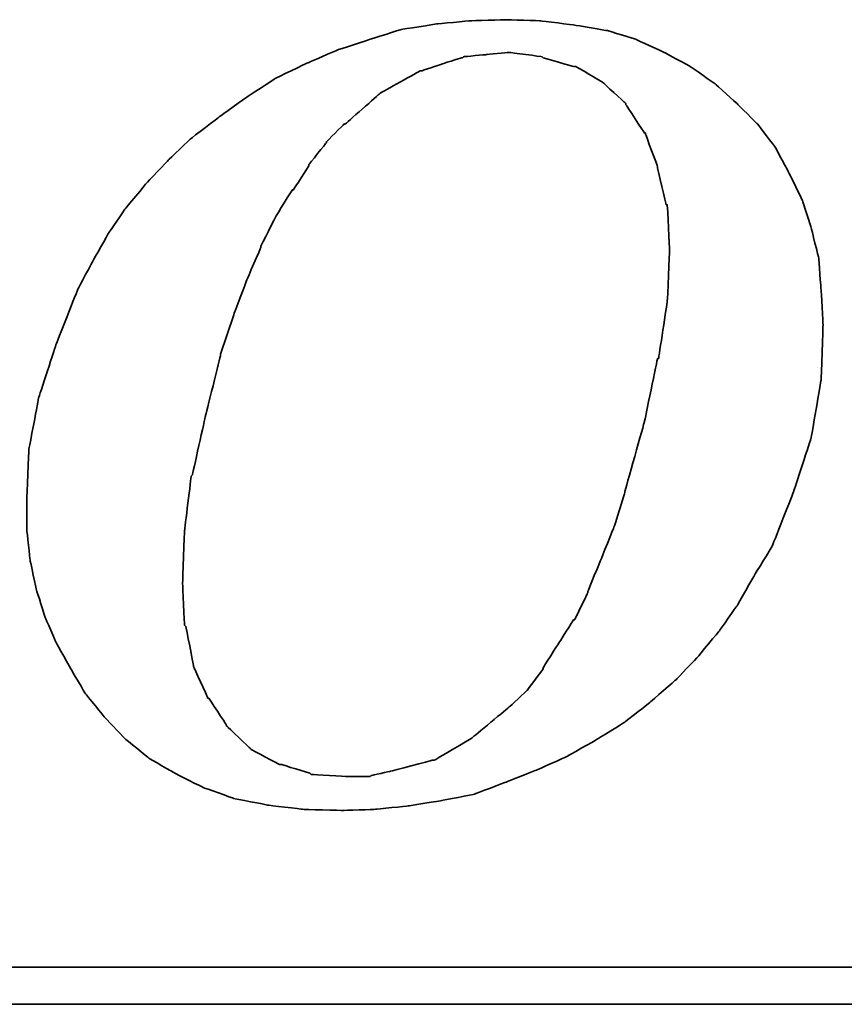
# Model space of a CAD drawing. Header units: millimetres. Extents: x 63 to 550, y -29 to 137.
# Tile 43 of 49: x 438.56 to 443.3, y 19.29 to 24.94. Entities that reach past the tile are written whole.
import ezdxf

# ---------------------------------------------------------------- set-up
doc = ezdxf.new("R2010")
doc.units = ezdxf.units.MM
doc.header["$LTSCALE"] = 0.15
doc.layers.add('DIM', color=4, linetype='CONTINUOUS')
doc.layers.add('layer 1', color=7, linetype='CONTINUOUS')

# ---------------------------------------------------------------- blocks, each defined once
blk = doc.blocks.new('TBI MOTION logo(完整正式版)')
at = {"layer": 'layer 1', "color": 22, "lineweight": 35}
for points, knots in [([(35.79625, -6.98375), (35.79625, -6.98375), (36.23125, -7.43875), (36.23125, -7.43875), (36.23125, -7.43875), (36.23125, -7.43875), (36.75625, -7.87125), (36.75625, -7.87125), (36.75625, -7.87125), (36.75625, -7.87125), (37.33125, -8.20375), (37.33125, -8.20375), (37.33125, -8.20375), (37.33125, -8.20375), (37.95625, -8.51875), (37.95625, -8.51875), (37.95625, -8.51875), (37.95625, -8.51875), (38.62625, -8.75875), (38.62625, -8.75875), (38.62625, -8.75875), (38.62625, -8.75875), (39.37125, -8.90375), (39.37125, -8.90375), (39.37125, -8.90375), (39.37125, -8.90375), (40.14125, -8.99875), (40.14125, -8.99875), (40.14125, -8.99875), (40.14125, -8.99875), (41.02625, -9.02375), (41.02625, -9.02375), (41.02625, -9.02375), (41.02625, -9.02375), (41.74625, -8.99875), (41.74625, -8.99875), (41.74625, -8.99875), (41.74625, -8.99875), (42.46625, -8.92375), (42.46625, -8.92375), (42.46625, -8.92375), (42.46625, -8.92375), (43.21125, -8.80625), (43.21125, -8.80625), (43.21125, -8.80625), (43.21125, -8.80625), (43.93125, -8.66375), (43.93125, -8.66375), (43.93125, -8.66375), (43.93125, -8.66375), (44.62625, -8.39875), (44.62625, -8.39875), (44.62625, -8.39875), (44.62625, -8.39875), (45.29625, -8.13375), (45.29625, -8.13375), (45.29625, -8.13375), (45.29625, -8.13375), (45.94625, -7.84375), (45.94625, -7.84375), (45.94625, -7.84375), (45.94625, -7.84375), (46.61625, -7.46375), (46.61625, -7.46375), (46.61625, -7.46375), (46.61625, -7.46375), (47.24125, -7.07875), (47.24125, -7.07875), (47.24125, -7.07875), (47.24125, -7.07875), (47.81625, -6.62375), (47.81625, -6.62375), (47.81625, -6.62375), (47.81625, -6.62375), (48.36875, -6.14375), (48.36875, -6.14375), (48.36875, -6.14375), (48.36875, -6.14375), (48.84625, -5.64125), (48.84625, -5.64125), (48.84625, -5.64125), (48.84625, -5.64125), (49.32625, -5.06375), (49.32625, -5.06375), (49.32625, -5.06375), (49.32625, -5.06375), (49.71125, -4.51374), (49.71125, -4.51374), (49.71125, -4.51374), (49.71125, -4.51374), (50.09625, -3.83874), (50.09625, -3.83874), (50.09625, -3.83874), (50.09625, -3.83874), (50.48125, -3.21374), (50.48125, -3.21374), (50.48125, -3.21374), (50.48125, -3.21374), (50.96125, -1.99125), (50.96125, -1.99125), (50.96125, -1.99125), (50.96125, -1.99125), (51.34375, -0.81875), (51.34375, -0.81875), (51.34375, -0.81875), (51.34375, -0.81875), (51.56125, 0.45624), (51.56125, 0.45624), (51.56125, 0.45624), (51.56125, 0.45624), (51.60625, 1.67624), (51.60625, 1.67624), (51.60625, 1.67624), (51.60625, 1.67624), (51.56125, 2.44625), (51.56125, 2.44625), (51.56125, 2.44625), (51.56125, 2.44625), (51.51125, 3.14125), (51.51125, 3.14125), (51.51125, 3.14125), (51.51125, 3.14125), (51.34375, 3.81125), (51.34375, 3.81125), (51.34375, 3.81125), (51.34375, 3.81125), (51.15125, 4.41125), (51.15125, 4.41125), (51.15125, 4.41125), (51.15125, 4.41125), (50.86125, 5.01125), (50.86125, 5.01125), (50.86125, 5.01125), (50.86125, 5.01125), (50.55125, 5.58875), (50.55125, 5.58875), (50.55125, 5.58875), (50.55125, 5.58875), (50.16625, 6.09125), (50.16625, 6.09125), (50.16625, 6.09125), (50.16625, 6.09125), (49.71125, 6.54875), (49.71125, 6.54875), (49.71125, 6.54875), (49.71125, 6.54875), (49.23125, 6.98125), (49.23125, 6.98125), (49.23125, 6.98125), (49.23125, 6.98125), (48.67875, 7.36625), (48.67875, 7.36625), (48.67875, 7.36625), (48.67875, 7.36625), (48.10375, 7.67625), (48.10375, 7.67625), (48.10375, 7.67625), (48.10375, 7.67625), (47.48125, 7.96375), (47.48125, 7.96375), (47.48125, 7.96375), (47.48125, 7.96375), (46.85625, 8.15625), (46.85625, 8.15625), (46.85625, 8.15625), (46.85625, 8.15625), (46.13625, 8.27624), (46.13625, 8.27624), (46.13625, 8.27624), (46.13625, 8.27624), (45.39125, 8.37125), (45.39125, 8.37125), (45.39125, 8.37125), (45.39125, 8.37125), (44.62625, 8.39624), (44.62625, 8.39624), (44.62625, 8.39624), (44.62625, 8.39624), (43.83625, 8.37125), (43.83625, 8.37125), (43.83625, 8.37125), (43.83625, 8.37125), (43.09125, 8.30125), (43.09125, 8.30125), (43.09125, 8.30125), (43.09125, 8.30125), (42.32125, 8.18125), (42.32125, 8.18125), (42.32125, 8.18125), (42.32125, 8.18125), (41.62875, 7.96375), (41.62875, 7.96375), (41.62875, 7.96375), (41.62875, 7.96375), (40.90625, 7.72625), (40.90625, 7.72625), (40.90625, 7.72625), (40.90625, 7.72625), (40.23624, 7.43625), (40.23624, 7.43625), (40.23624, 7.43625), (40.23624, 7.43625), (39.54124, 7.10125), (39.54124, 7.10125), (39.54124, 7.10125), (39.54124, 7.10125), (38.91625, 6.69125), (38.91625, 6.69125), (38.91625, 6.69125), (38.91625, 6.69125), (38.31625, 6.26125), (38.31625, 6.26125), (38.31625, 6.26125), (38.31625, 6.26125), (37.69125, 5.78125), (37.69125, 5.78125), (37.69125, 5.78125), (37.69125, 5.78125), (37.18625, 5.30125), (37.18625, 5.30125), (37.18625, 5.30125), (37.18625, 5.30125), (36.70625, 4.79624), (36.70625, 4.79624), (36.70625, 4.79624), (36.70625, 4.79624), (36.23125, 4.22125), (36.23125, 4.22125), (36.23125, 4.22125), (36.23125, 4.22125), (35.87124, 3.69375), (35.87124, 3.69375), (35.87124, 3.69375), (35.87124, 3.69375), (35.53125, 3.09125), (35.53125, 3.09125), (35.53125, 3.09125), (35.53125, 3.09125), (35.19875, 2.47125), (35.19875, 2.47125), (35.19875, 2.47125), (35.19875, 2.47125), (34.71625, 1.24625), (34.71625, 1.24625), (34.71625, 1.24625), (34.71625, 1.24625), (34.33125, 0.06874), (34.33125, 0.06874), (34.33125, 0.06874), (34.33125, 0.06874), (34.11625, -1.07875), (34.11625, -1.07875), (34.11625, -1.07875), (34.11625, -1.07875), (34.07125, -2.15875), (34.07125, -2.15875), (34.07125, -2.15875), (34.07125, -2.15875), (34.07125, -2.85375), (34.07125, -2.85375), (34.07125, -2.85375), (34.07125, -2.85375), (34.14125, -3.50375), (34.14125, -3.50375), (34.14125, -3.50375), (34.14125, -3.50375), (34.28625, -4.17375), (34.28625, -4.17375), (34.28625, -4.17375), (34.28625, -4.17375), (34.47625, -4.77624), (34.47625, -4.77624), (34.47625, -4.77624), (34.47625, -4.77624), (34.71625, -5.32625), (34.71625, -5.32625), (34.71625, -5.32625), (34.71625, -5.32625), (35.05375, -5.92875), (35.05375, -5.92875), (35.05375, -5.92875), (35.05375, -5.92875), (35.36375, -6.45375), (35.36375, -6.45375), (35.36375, -6.45375), (35.36375, -6.45375), (35.79625, -6.98375), (35.79625, -6.98375)], [0, 0, 0, 0, 0.01388889, 0.01388889, 0.01388889, 0.0138889, 0.02777778, 0.02777778, 0.02777778, 0.02777779, 0.04166667, 0.04166667, 0.04166667, 0.04166668, 0.05555556, 0.05555556, 0.05555556, 0.05555557, 0.06944444, 0.06944444, 0.06944444, 0.06944445, 0.08333333, 0.08333333, 0.08333333, 0.08333334, 0.09722222, 0.09722222, 0.09722222, 0.09722223, 0.11111111, 0.11111111, 0.11111111, 0.11111112, 0.125, 0.125, 0.125, 0.12500001, 0.13888889, 0.13888889, 0.13888889, 0.1388889, 0.15277778, 0.15277778, 0.15277778, 0.15277779, 0.16666667, 0.16666667, 0.16666667, 0.16666668, 0.18055556, 0.18055556, 0.18055556, 0.18055557, 0.19444444, 0.19444444, 0.19444444, 0.19444445, 0.20833333, 0.20833333, 0.20833333, 0.20833334, 0.22222222, 0.22222222, 0.22222222, 0.22222223, 0.23611111, 0.23611111, 0.23611111, 0.23611112, 0.25, 0.25, 0.25, 0.25000001, 0.26388889, 0.26388889, 0.26388889, 0.2638889, 0.27777778, 0.27777778, 0.27777778, 0.27777779, 0.29166667, 0.29166667, 0.29166667, 0.29166668, 0.30555556, 0.30555556, 0.30555556, 0.30555557, 0.31944444, 0.31944444, 0.31944444, 0.31944445, 0.33333333, 0.33333333, 0.33333333, 0.33333334, 0.34722222, 0.34722222, 0.34722222, 0.34722223, 0.36111111, 0.36111111, 0.36111111, 0.36111112, 0.375, 0.375, 0.375, 0.37500001, 0.38888889, 0.38888889, 0.38888889, 0.3888889, 0.40277778, 0.40277778, 0.40277778, 0.40277779, 0.41666667, 0.41666667, 0.41666667, 0.41666668, 0.43055556, 0.43055556, 0.43055556, 0.43055557, 0.44444444, 0.44444444, 0.44444444, 0.44444445, 0.45833333, 0.45833333, 0.45833333, 0.45833334, 0.47222222, 0.47222222, 0.47222222, 0.47222223, 0.48611111, 0.48611111, 0.48611111, 0.48611112, 0.5, 0.5, 0.5, 0.50000001, 0.51388889, 0.51388889, 0.51388889, 0.5138889, 0.52777778, 0.52777778, 0.52777778, 0.52777779, 0.54166667, 0.54166667, 0.54166667, 0.54166668, 0.55555556, 0.55555556, 0.55555556, 0.55555557, 0.56944444, 0.56944444, 0.56944444, 0.56944445, 0.58333333, 0.58333333, 0.58333333, 0.58333334, 0.59722222, 0.59722222, 0.59722222, 0.59722223, 0.61111111, 0.61111111, 0.61111111, 0.61111112, 0.625, 0.625, 0.625, 0.62500001, 0.63888889, 0.63888889, 0.63888889, 0.6388889, 0.65277778, 0.65277778, 0.65277778, 0.65277779, 0.66666667, 0.66666667, 0.66666667, 0.66666668, 0.68055556, 0.68055556, 0.68055556, 0.68055557, 0.69444444, 0.69444444, 0.69444444, 0.69444445, 0.70833333, 0.70833333, 0.70833333, 0.70833334, 0.72222222, 0.72222222, 0.72222222, 0.72222223, 0.73611111, 0.73611111, 0.73611111, 0.73611112, 0.75, 0.75, 0.75, 0.75000001, 0.76388889, 0.76388889, 0.76388889, 0.7638889, 0.77777778, 0.77777778, 0.77777778, 0.77777779, 0.79166667, 0.79166667, 0.79166667, 0.79166668, 0.80555556, 0.80555556, 0.80555556, 0.80555557, 0.81944444, 0.81944444, 0.81944444, 0.81944445, 0.83333333, 0.83333333, 0.83333333, 0.83333334, 0.84722222, 0.84722222, 0.84722222, 0.84722223, 0.86111111, 0.86111111, 0.86111111, 0.86111112, 0.875, 0.875, 0.875, 0.87500001, 0.88888889, 0.88888889, 0.88888889, 0.8888889, 0.90277778, 0.90277778, 0.90277778, 0.90277779, 0.91666667, 0.91666667, 0.91666667, 0.91666668, 0.93055556, 0.93055556, 0.93055556, 0.93055557, 0.94444444, 0.94444444, 0.94444444, 0.94444445, 0.95833333, 0.95833333, 0.95833333, 0.95833334, 0.97222222, 0.97222222, 0.97222222, 0.97222223, 0.98611111, 0.98611111, 0.98611111, 0.98611112, 1, 1, 1, 1]), ([(38.33875, 1.03124), (38.33875, 1.03124), (38.62625, 1.89625), (38.62625, 1.89625), (38.62625, 1.89625), (38.62625, 1.89625), (38.91625, 2.66375), (38.91625, 2.66375), (38.91625, 2.66375), (38.91625, 2.66375), (39.22625, 3.38125), (39.22625, 3.38125), (39.22625, 3.38125), (39.22625, 3.38125), (39.22625, 3.40624), (39.22625, 3.40624), (39.22625, 3.40624), (39.22625, 3.40624), (39.56124, 4.07624), (39.56124, 4.07624), (39.56124, 4.07624), (39.56124, 4.07624), (39.92125, 4.65125), (39.92125, 4.65125), (39.92125, 4.65125), (39.92125, 4.65125), (39.94625, 4.65125), (39.94625, 4.65125), (39.94625, 4.65125), (39.94625, 4.65125), (40.28125, 5.17875), (40.28125, 5.17875), (40.28125, 5.17875), (40.28125, 5.17875), (40.28125, 5.20375), (40.28125, 5.20375), (40.28125, 5.20375), (40.28125, 5.20375), (40.66875, 5.68625), (40.66875, 5.68625), (40.66875, 5.68625), (40.66875, 5.68625), (40.66875, 5.70625), (40.66875, 5.70625), (40.66875, 5.70625), (40.66875, 5.70625), (41.05124, 6.09125), (41.05124, 6.09125), (41.05124, 6.09125), (41.05124, 6.09125), (41.07625, 6.09125), (41.07625, 6.09125), (41.07625, 6.09125), (41.07625, 6.09125), (41.84125, 6.76625), (41.84125, 6.76625), (41.84125, 6.76625), (41.84125, 6.76625), (41.86625, 6.78625), (41.86625, 6.78625), (41.86625, 6.78625), (41.86625, 6.78625), (42.73125, 7.26624), (42.73125, 7.26624), (42.73125, 7.26624), (42.73125, 7.26624), (42.75625, 7.26624), (42.75625, 7.26624), (42.75625, 7.26624), (42.75625, 7.26624), (43.18625, 7.41125), (43.18625, 7.41125), (43.18625, 7.41125), (43.18625, 7.41125), (43.64125, 7.55625), (43.64125, 7.55625), (43.64125, 7.55625), (43.64125, 7.55625), (43.66625, 7.55625), (43.66625, 7.55625), (43.66625, 7.55625), (43.66625, 7.55625), (43.69125, 7.58124), (43.69125, 7.58124), (43.69125, 7.58124), (43.69125, 7.58124), (44.19125, 7.62625), (44.19125, 7.62625), (44.19125, 7.62625), (44.19125, 7.62625), (44.67125, 7.67625), (44.67125, 7.67625), (44.67125, 7.67625), (44.67125, 7.67625), (44.69625, 7.67625), (44.69625, 7.67625), (44.69625, 7.67625), (44.69625, 7.67625), (45.41875, 7.58124), (45.41875, 7.58124), (45.41875, 7.58124), (45.41875, 7.58124), (45.44125, 7.55625), (45.44125, 7.55625), (45.44125, 7.55625), (45.44125, 7.55625), (46.11125, 7.36625), (46.11125, 7.36625), (46.11125, 7.36625), (46.11125, 7.36625), (46.13625, 7.36625), (46.13625, 7.36625), (46.13625, 7.36625), (46.13625, 7.36625), (46.15875, 7.36625), (46.15875, 7.36625), (46.15875, 7.36625), (46.15875, 7.36625), (46.73625, 7.02624), (46.73625, 7.02624), (46.73625, 7.02624), (46.73625, 7.02624), (46.76125, 7.00624), (46.76125, 7.00624), (46.76125, 7.00624), (46.76125, 7.00624), (47.24125, 6.57124), (47.24125, 6.57124), (47.24125, 6.57124), (47.24125, 6.57124), (47.26625, 6.54875), (47.26625, 6.54875), (47.26625, 6.54875), (47.26625, 6.54875), (47.26625, 6.52375), (47.26625, 6.52375), (47.26625, 6.52375), (47.26625, 6.52375), (47.67375, 5.89875), (47.67375, 5.89875), (47.67375, 5.89875), (47.67375, 5.89875), (47.69625, 5.89875), (47.69625, 5.89875), (47.69625, 5.89875), (47.69625, 5.89875), (47.69625, 5.87625), (47.69625, 5.87625), (47.69625, 5.87625), (47.69625, 5.87625), (47.96125, 5.15625), (47.96125, 5.15625), (47.96125, 5.15625), (47.96125, 5.15625), (47.96125, 5.13125), (47.96125, 5.13125), (47.96125, 5.13125), (47.96125, 5.13125), (48.15125, 4.31875), (48.15125, 4.31875), (48.15125, 4.31875), (48.15125, 4.31875), (48.17625, 4.31875), (48.17625, 4.31875), (48.17625, 4.31875), (48.17625, 4.31875), (48.17625, 4.29125), (48.17625, 4.29125), (48.17625, 4.29125), (48.17625, 4.29125), (48.22625, 3.33125), (48.22625, 3.33125), (48.22625, 3.33125), (48.22625, 3.33125), (48.22625, 3.30875), (48.22625, 3.30875), (48.22625, 3.30875), (48.22625, 3.30875), (48.17625, 2.20624), (48.17625, 2.20624), (48.17625, 2.20624), (48.17625, 2.20624), (48.17625, 2.18124), (48.17625, 2.18124), (48.17625, 2.18124), (48.17625, 2.18124), (47.98375, 0.93624), (47.98375, 0.93624), (47.98375, 0.93624), (47.98375, 0.93624), (47.96125, 0.93624), (47.96125, 0.93624), (47.96125, 0.93624), (47.96125, 0.93624), (47.67375, -0.45874), (47.67375, -0.45874), (47.67375, -0.45874), (47.67375, -0.45874), (47.24125, -1.99125), (47.24125, -1.99125), (47.24125, -1.99125), (47.24125, -1.99125), (47.24125, -2.01874), (47.24125, -2.01874), (47.24125, -2.01874), (47.24125, -2.01874), (47.00125, -2.78375), (47.00125, -2.78375), (47.00125, -2.78375), (47.00125, -2.78375), (46.71125, -3.50375), (46.71125, -3.50375), (46.71125, -3.50375), (46.71125, -3.50375), (46.42625, -4.19875), (46.42625, -4.19875), (46.42625, -4.19875), (46.42625, -4.19875), (46.42625, -4.22375), (46.42625, -4.22375), (46.42625, -4.22375), (46.42625, -4.22375), (46.13625, -4.82374), (46.13625, -4.82374), (46.13625, -4.82374), (46.13625, -4.82374), (46.11125, -4.82374), (46.11125, -4.82374), (46.11125, -4.82374), (46.11125, -4.82374), (45.77625, -5.35125), (45.77625, -5.35125), (45.77625, -5.35125), (45.77625, -5.35125), (45.44125, -5.87875), (45.44125, -5.87875), (45.44125, -5.87875), (45.44125, -5.87875), (45.44125, -5.90375), (45.44125, -5.90375), (45.44125, -5.90375), (45.44125, -5.90375), (45.10625, -6.35875), (45.10625, -6.35875), (45.10625, -6.35875), (45.10625, -6.35875), (45.08125, -6.38375), (45.08125, -6.38375), (45.08125, -6.38375), (45.08125, -6.38375), (44.69625, -6.74375), (44.69625, -6.74375), (44.69625, -6.74375), (44.69625, -6.74375), (43.88375, -7.41625), (43.88375, -7.41625), (43.88375, -7.41625), (43.88375, -7.41625), (43.85625, -7.43875), (43.85625, -7.43875), (43.85625, -7.43875), (43.85625, -7.43875), (43.04125, -7.91875), (43.04125, -7.91875), (43.04125, -7.91875), (43.04125, -7.91875), (43.01625, -7.91875), (43.01625, -7.91875), (43.01625, -7.91875), (43.01625, -7.91875), (42.99625, -7.91875), (42.99625, -7.91875), (42.99625, -7.91875), (42.99625, -7.91875), (42.08125, -8.15875), (42.08125, -8.15875), (42.08125, -8.15875), (42.08125, -8.15875), (41.65125, -8.25625), (41.65125, -8.25625), (41.65125, -8.25625), (41.65125, -8.25625), (41.62875, -8.27875), (41.62875, -8.27875), (41.62875, -8.27875), (41.62875, -8.27875), (41.60125, -8.27875), (41.60125, -8.27875), (41.60125, -8.27875), (41.60125, -8.27875), (41.12125, -8.27875), (41.12125, -8.27875), (41.12125, -8.27875), (41.12125, -8.27875), (40.35624, -8.23125), (40.35624, -8.23125), (40.35624, -8.23125), (40.35624, -8.23125), (40.33125, -8.23125), (40.33125, -8.23125), (40.33125, -8.23125), (40.33125, -8.23125), (40.30625, -8.20375), (40.30625, -8.20375), (40.30625, -8.20375), (40.30625, -8.20375), (39.68375, -8.01375), (39.68375, -8.01375), (39.68375, -8.01375), (39.68375, -8.01375), (39.66124, -8.01375), (39.66124, -8.01375), (39.66124, -8.01375), (39.66124, -8.01375), (39.63625, -8.01375), (39.63625, -8.01375), (39.63625, -8.01375), (39.63625, -8.01375), (39.01125, -7.67875), (39.01125, -7.67875), (39.01125, -7.67875), (39.01125, -7.67875), (38.98875, -7.65375), (38.98875, -7.65375), (38.98875, -7.65375), (38.98875, -7.65375), (38.48625, -7.17375), (38.48625, -7.17375), (38.48625, -7.17375), (38.48625, -7.17375), (38.45875, -7.14875), (38.45875, -7.14875), (38.45875, -7.14875), (38.45875, -7.14875), (38.45875, -7.12875), (38.45875, -7.12875), (38.45875, -7.12875), (38.45875, -7.12875), (38.07625, -6.54875), (38.07625, -6.54875), (38.07625, -6.54875), (38.07625, -6.54875), (38.05125, -6.54875), (38.05125, -6.54875), (38.05125, -6.54875), (38.05125, -6.54875), (38.05125, -6.52875), (38.05125, -6.52875), (38.05125, -6.52875), (38.05125, -6.52875), (37.74125, -5.85375), (37.74125, -5.85375), (37.74125, -5.85375), (37.74125, -5.85375), (37.74125, -5.82875), (37.74125, -5.82875), (37.74125, -5.82875), (37.74125, -5.82875), (37.57375, -4.96875), (37.57375, -4.96875), (37.57375, -4.96875), (37.57375, -4.96875), (37.54625, -4.94375), (37.54625, -4.94375), (37.54625, -4.94375), (37.54625, -4.94375), (37.50125, -4.03375), (37.50125, -4.03375), (37.50125, -4.03375), (37.50125, -4.03375), (37.50125, -4.00875), (37.50125, -4.00875), (37.50125, -4.00875), (37.50125, -4.00875), (37.54625, -2.85375), (37.54625, -2.85375), (37.54625, -2.85375), (37.54625, -2.85375), (37.69125, -1.65875), (37.69125, -1.65875), (37.69125, -1.65875), (37.69125, -1.65875), (37.71624, -1.63375), (37.71624, -1.63375), (37.71624, -1.63375), (37.71624, -1.63375), (38.00375, -0.33875), (38.00375, -0.33875), (38.00375, -0.33875), (38.00375, -0.33875), (38.33875, 1.00624), (38.33875, 1.00624), (38.33875, 1.00624), (38.33875, 1.00624), (38.33875, 1.03124), (38.33875, 1.03124)], [0, 0, 0, 0, 0.01010101, 0.01010101, 0.01010101, 0.01010102, 0.02020202, 0.02020202, 0.02020202, 0.02020203, 0.03030303, 0.03030303, 0.03030303, 0.03030304, 0.04040404, 0.04040404, 0.04040404, 0.04040405, 0.05050505, 0.05050505, 0.05050505, 0.05050506, 0.06060606, 0.06060606, 0.06060606, 0.06060607, 0.07070707, 0.07070707, 0.07070707, 0.07070708, 0.08080808, 0.08080808, 0.08080808, 0.08080809, 0.09090909, 0.09090909, 0.09090909, 0.0909091, 0.1010101, 0.1010101, 0.1010101, 0.10101011, 0.11111111, 0.11111111, 0.11111111, 0.11111112, 0.12121212, 0.12121212, 0.12121212, 0.12121213, 0.13131313, 0.13131313, 0.13131313, 0.13131314, 0.14141414, 0.14141414, 0.14141414, 0.14141415, 0.15151515, 0.15151515, 0.15151515, 0.15151516, 0.16161616, 0.16161616, 0.16161616, 0.16161617, 0.17171717, 0.17171717, 0.17171717, 0.17171718, 0.18181818, 0.18181818, 0.18181818, 0.18181819, 0.19191919, 0.19191919, 0.19191919, 0.1919192, 0.2020202, 0.2020202, 0.2020202, 0.20202021, 0.21212121, 0.21212121, 0.21212121, 0.21212122, 0.22222222, 0.22222222, 0.22222222, 0.22222223, 0.23232323, 0.23232323, 0.23232323, 0.23232324, 0.24242424, 0.24242424, 0.24242424, 0.24242425, 0.25252525, 0.25252525, 0.25252525, 0.25252526, 0.26262626, 0.26262626, 0.26262626, 0.26262627, 0.27272727, 0.27272727, 0.27272727, 0.27272728, 0.28282828, 0.28282828, 0.28282828, 0.28282829, 0.29292929, 0.29292929, 0.29292929, 0.2929293, 0.3030303, 0.3030303, 0.3030303, 0.30303031, 0.31313131, 0.31313131, 0.31313131, 0.31313132, 0.32323232, 0.32323232, 0.32323232, 0.32323233, 0.33333333, 0.33333333, 0.33333333, 0.33333334, 0.34343434, 0.34343434, 0.34343434, 0.34343435, 0.35353535, 0.35353535, 0.35353535, 0.35353536, 0.36363636, 0.36363636, 0.36363636, 0.36363637, 0.37373737, 0.37373737, 0.37373737, 0.37373738, 0.38383838, 0.38383838, 0.38383838, 0.38383839, 0.39393939, 0.39393939, 0.39393939, 0.3939394, 0.4040404, 0.4040404, 0.4040404, 0.40404041, 0.41414141, 0.41414141, 0.41414141, 0.41414142, 0.42424242, 0.42424242, 0.42424242, 0.42424243, 0.43434343, 0.43434343, 0.43434343, 0.43434344, 0.44444444, 0.44444444, 0.44444444, 0.44444445, 0.45454545, 0.45454545, 0.45454545, 0.45454546, 0.46464646, 0.46464646, 0.46464646, 0.46464647, 0.47474747, 0.47474747, 0.47474747, 0.47474748, 0.48484848, 0.48484848, 0.48484848, 0.48484849, 0.49494949, 0.49494949, 0.49494949, 0.4949495, 0.50505051, 0.50505051, 0.50505051, 0.50505052, 0.51515152, 0.51515152, 0.51515152, 0.51515153, 0.52525253, 0.52525253, 0.52525253, 0.52525254, 0.53535354, 0.53535354, 0.53535354, 0.53535355, 0.54545455, 0.54545455, 0.54545455, 0.54545456, 0.55555556, 0.55555556, 0.55555556, 0.55555557, 0.56565657, 0.56565657, 0.56565657, 0.56565658, 0.57575758, 0.57575758, 0.57575758, 0.57575759, 0.58585859, 0.58585859, 0.58585859, 0.5858586, 0.5959596, 0.5959596, 0.5959596, 0.59595961, 0.60606061, 0.60606061, 0.60606061, 0.60606062, 0.61616162, 0.61616162, 0.61616162, 0.61616163, 0.62626263, 0.62626263, 0.62626263, 0.62626264, 0.63636364, 0.63636364, 0.63636364, 0.63636365, 0.64646465, 0.64646465, 0.64646465, 0.64646466, 0.65656566, 0.65656566, 0.65656566, 0.65656567, 0.66666667, 0.66666667, 0.66666667, 0.66666668, 0.67676768, 0.67676768, 0.67676768, 0.67676769, 0.68686869, 0.68686869, 0.68686869, 0.6868687, 0.6969697, 0.6969697, 0.6969697, 0.69696971, 0.70707071, 0.70707071, 0.70707071, 0.70707072, 0.71717172, 0.71717172, 0.71717172, 0.71717173, 0.72727273, 0.72727273, 0.72727273, 0.72727274, 0.73737374, 0.73737374, 0.73737374, 0.73737375, 0.74747475, 0.74747475, 0.74747475, 0.74747476, 0.75757576, 0.75757576, 0.75757576, 0.75757577, 0.76767677, 0.76767677, 0.76767677, 0.76767678, 0.77777778, 0.77777778, 0.77777778, 0.77777779, 0.78787879, 0.78787879, 0.78787879, 0.7878788, 0.7979798, 0.7979798, 0.7979798, 0.79797981, 0.80808081, 0.80808081, 0.80808081, 0.80808082, 0.81818182, 0.81818182, 0.81818182, 0.81818183, 0.82828283, 0.82828283, 0.82828283, 0.82828284, 0.83838384, 0.83838384, 0.83838384, 0.83838385, 0.84848485, 0.84848485, 0.84848485, 0.84848486, 0.85858586, 0.85858586, 0.85858586, 0.85858587, 0.86868687, 0.86868687, 0.86868687, 0.86868688, 0.87878788, 0.87878788, 0.87878788, 0.87878789, 0.88888889, 0.88888889, 0.88888889, 0.8888889, 0.8989899, 0.8989899, 0.8989899, 0.89898991, 0.90909091, 0.90909091, 0.90909091, 0.90909092, 0.91919192, 0.91919192, 0.91919192, 0.91919193, 0.92929293, 0.92929293, 0.92929293, 0.92929294, 0.93939394, 0.93939394, 0.93939394, 0.93939395, 0.94949495, 0.94949495, 0.94949495, 0.94949496, 0.95959596, 0.95959596, 0.95959596, 0.95959597, 0.96969697, 0.96969697, 0.96969697, 0.96969698, 0.97979798, 0.97979798, 0.97979798, 0.97979799, 0.98989899, 0.98989899, 0.98989899, 0.989899, 1, 1, 1, 1]), ([(75.90875, -9.47875), (75.90875, -9.47875), (75.90875, -12.28625), (75.90875, -12.28625), (75.90875, -12.28625), (75.90875, -12.28625), (75.90875, -12.47875), (75.90875, -12.47875), (75.90875, -12.47875), (75.90875, -12.47875), (75.71625, -12.47875), (75.71625, -12.47875), (75.71625, -12.47875), (75.71625, -12.47875), (-88.32875, -12.47875), (-88.32875, -12.47875), (-88.32875, -12.47875), (-88.32875, -12.47875), (-88.32875, -13.29375), (-88.32875, -13.29375), (-88.32875, -13.29375), (-88.32875, -13.29375), (82.89125, -13.29375), (82.89125, -13.29375), (82.89125, -13.29375), (82.89125, -13.29375), (75.90875, -9.47875), (75.90875, -9.47875)], [0, 0, 0, 0, 0.14285714, 0.14285714, 0.14285714, 0.14285715, 0.28571429, 0.28571429, 0.28571429, 0.2857143, 0.42857143, 0.42857143, 0.42857143, 0.42857144, 0.57142857, 0.57142857, 0.57142857, 0.57142858, 0.71428571, 0.71428571, 0.71428571, 0.71428572, 0.85714286, 0.85714286, 0.85714286, 0.85714287, 1, 1, 1, 1])]:
    blk.add_open_spline(points, degree=3, knots=knots, dxfattribs=at)

msp = doc.modelspace()

# ---------------------------------------------------------------- block references
at = {"layer": 'DIM', "color": 0, "xscale": 0.2606204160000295, "yscale": 0.2606204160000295, "zscale": 0.2606204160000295}
msp.add_blockref('TBI MOTION logo(完整正式版)', (429.7238, 22.7508), dxfattribs=at)

doc.saveas('drawing.dxf')
